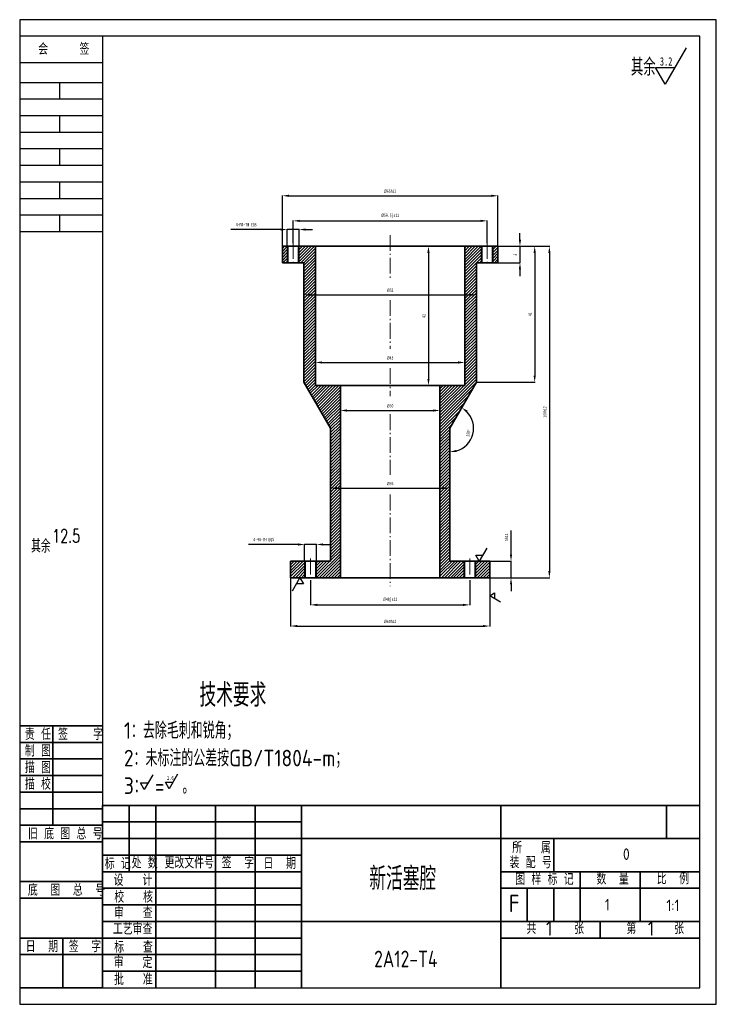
# Model space of a CAD drawing. Header units: millimetres. Extents: x -33921 to -29933, y -26486 to -26076.
# Tile 10 of 34: x -33221 to -33011, y -26376 to -26079. Entities that reach past the tile are written whole.
import ezdxf

# ---------------------------------------------------------------- set-up
doc = ezdxf.new("R2010")
doc.units = ezdxf.units.MM
doc.linetypes.add('GEN7A', pattern=[6.875, 4.75, -0.875, 0.375, -0.875])
doc.linetypes.add('SLD-实线', pattern=[0])
doc.layers.add('尺寸线', color=5, linetype='Continuous', lineweight=15)
doc.layers.add('文字', color=5, linetype='SLD-实线', lineweight=20)
doc.styles.add('HZ35', font='txt5.shx', dxfattribs={"width": 0.7, "bigfont": 'hztxt.shx'})
doc.styles.add('SLDTEXTSTYLE5', font='TXT', dxfattribs={"width": 0.7})
doc.styles.add('图框文字', font='gbenor.shx', dxfattribs={"bigfont": 'gbcbig.shx'})
doc.styles.add('绘图文字3.5', font='gbenor.shx', dxfattribs={"bigfont": 'gbcbig.shx'})
doc.styles.add('绘图文字5', font='gbenor.shx', dxfattribs={"bigfont": 'gbcbig.shx'})
doc.dimstyles.new('1-1 v', dxfattribs={"dimtxt": 1, "dimasz": 2, "dimexe": 0.1, "dimexo": 0.05, "dimgap": 0.875, "dimtad": 1, "dimrnd": 1e-09, "dimzin": 12, "dimdsep": 46, "dimtxsty": 'SLDTEXTSTYLE5', "dimcen": 0.09, "dimclrd": 5, "dimclre": 5, "dimclrt": 5, "dimadec": 0, "dimazin": 3, "dimtfac": 1, "dimtmove": 0, "dimatfit": 3, "dimfxl": 1, "dimfrac": 2, "dimtolj": 1, "dimtzin": 12, "dimarcsym": 0})
pattern_1 = [(45, (-1124.5247, 121.9852), (-0.449012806, 0.449012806), [])]

# ---------------------------------------------------------------- blocks, each defined once
blk = doc.blocks.new('*D248')
at = {"layer": 'Defpoints', "color": 0, "transparency": 16777216}
for p in [(-33079.73, -26139.27), (-33138.23, -26146), (-33079.73, -26146)]:
    blk.add_point(p, dxfattribs=at)
at = {"layer": '尺寸线', "color": 5, "lineweight": -2, "transparency": 16777216}
for p, q in [((-33138.23, -26145.95), (-33138.23, -26139.17)), ((-33136.23, -26139.27), (-33081.73, -26139.27)), ((-33079.73, -26145.95), (-33079.73, -26139.17))]:
    blk.add_line(p, q, dxfattribs=at)
at = {"layer": '尺寸线', "color": 5, "transparency": 16777216}
for points in [[(-33136.23, -26138.93), (-33136.23, -26139.6), (-33138.23, -26139.27)], [(-33081.73, -26138.93), (-33081.73, -26139.6), (-33079.73, -26139.27)]]:
    blk.add_solid(points, dxfattribs=at)
at = {"layer": '尺寸线', "color": 5, "transparency": 16777216, "insert": (-33108.98, -26137.73), "char_height": 1, "attachment_point": 5, "style": 'SLDTEXTSTYLE5'}
blk.add_mtext('\\A1;%%C58.5js11', dxfattribs=at)
blk = doc.blocks.new('*D249')
at = {"layer": 'Defpoints', "color": 0, "transparency": 16777216}
for p in [(-33132.98, -26247.6), (-33084.98, -26247.6), (-33084.98, -26255.1)]:
    blk.add_point(p, dxfattribs=at)
at = {"layer": '尺寸线', "color": 5, "lineweight": -2, "transparency": 16777216}
for p, q in [((-33132.98, -26247.65), (-33132.98, -26255.2)), ((-33084.98, -26247.65), (-33084.98, -26255.2)), ((-33130.98, -26255.1), (-33086.98, -26255.1))]:
    blk.add_line(p, q, dxfattribs=at)
at = {"layer": '尺寸线', "color": 5, "transparency": 16777216}
for points in [[(-33130.98, -26254.77), (-33130.98, -26255.43), (-33132.98, -26255.1)], [(-33086.98, -26254.77), (-33086.98, -26255.43), (-33084.98, -26255.1)]]:
    blk.add_solid(points, dxfattribs=at)
at = {"layer": '尺寸线', "color": 5, "transparency": 16777216, "insert": (-33108.98, -26253.56), "char_height": 1, "attachment_point": 5, "style": 'SLDTEXTSTYLE5'}
blk.add_mtext('\\A1;%%C48js11', dxfattribs=at)
blk = doc.blocks.new('*D257')
at = {"layer": 'Defpoints', "color": 0, "transparency": 16777216}
for p in [(-33131.18, -26236.89), (-33134.78, -26241.93), (-33131.18, -26241.93)]:
    blk.add_point(p, dxfattribs=at)
at = {"layer": '尺寸线', "color": 5, "lineweight": -2, "transparency": 16777216}
for p, q in [((-33136.78, -26236.89), (-33151.73, -26236.89)), ((-33134.78, -26241.88), (-33134.78, -26236.79)), ((-33131.18, -26236.89), (-33134.78, -26236.89)), ((-33131.18, -26241.88), (-33131.18, -26236.79)), ((-33129.18, -26236.89), (-33127.18, -26236.89))]:
    blk.add_line(p, q, dxfattribs=at)
at = {"layer": '尺寸线', "color": 5, "transparency": 16777216}
for points in [[(-33136.78, -26236.55), (-33136.78, -26237.22), (-33134.78, -26236.89)], [(-33129.18, -26236.55), (-33129.18, -26237.22), (-33131.18, -26236.89)]]:
    blk.add_solid(points, dxfattribs=at)
at = {"layer": '尺寸线', "color": 5, "transparency": 16777216, "insert": (-33147.12, -26235.51), "char_height": 1, "attachment_point": 5, "style": 'SLDTEXTSTYLE5'}
blk.add_mtext('\\A1;4-M4-7H EQS', dxfattribs=at)
blk = doc.blocks.new('*D245')
at = {"layer": 'Defpoints', "color": 0, "transparency": 16777216}
for p in [(-33136.43, -26141.89), (-33140.03, -26146.93), (-33136.43, -26146.93)]:
    blk.add_point(p, dxfattribs=at)
at = {"layer": '尺寸线', "color": 5, "lineweight": -2, "transparency": 16777216}
for p, q in [((-33142.03, -26141.89), (-33156.98, -26141.89)), ((-33140.03, -26146.88), (-33140.03, -26141.79)), ((-33136.43, -26141.89), (-33140.03, -26141.89)), ((-33136.43, -26146.88), (-33136.43, -26141.79)), ((-33134.43, -26141.89), (-33132.43, -26141.89))]:
    blk.add_line(p, q, dxfattribs=at)
at = {"layer": '尺寸线', "color": 5, "transparency": 16777216}
for points in [[(-33142.03, -26141.55), (-33142.03, -26142.22), (-33140.03, -26141.89)], [(-33134.43, -26141.55), (-33134.43, -26142.22), (-33136.43, -26141.89)]]:
    blk.add_solid(points, dxfattribs=at)
at = {"layer": '尺寸线', "color": 5, "transparency": 16777216, "insert": (-33152.37, -26140.51), "char_height": 1, "attachment_point": 5, "style": 'SLDTEXTSTYLE5'}
blk.add_mtext('\\A1;4-M4-7H EQS', dxfattribs=at)
blk = doc.blocks.new('*D258')
at = {"layer": 'Defpoints', "color": 0, "transparency": 16777216}
for p in [(-33123.98, -26188.93), (-33093.98, -26188.93), (-33093.98, -26196.47)]:
    blk.add_point(p, dxfattribs=at)
at = {"layer": '尺寸线', "color": 5, "lineweight": -2, "transparency": 16777216}
for p, q in [((-33123.98, -26188.98), (-33123.98, -26196.57)), ((-33093.98, -26188.98), (-33093.98, -26196.57)), ((-33121.98, -26196.47), (-33095.98, -26196.47))]:
    blk.add_line(p, q, dxfattribs=at)
at = {"layer": '尺寸线', "color": 5, "transparency": 16777216}
for points in [[(-33121.98, -26196.13), (-33121.98, -26196.8), (-33123.98, -26196.47)], [(-33095.98, -26196.13), (-33095.98, -26196.8), (-33093.98, -26196.47)]]:
    blk.add_solid(points, dxfattribs=at)
at = {"layer": '尺寸线', "color": 5, "transparency": 16777216, "insert": (-33108.98, -26195.09), "char_height": 1, "attachment_point": 5, "style": 'SLDTEXTSTYLE5'}
blk.add_mtext('\\A1;%%C30', dxfattribs=at)
blk = doc.blocks.new('*D259')
at = {"layer": 'Defpoints', "color": 0, "transparency": 16777216}
for p in [(-33086.48, -26181.98), (-33131.48, -26188.93), (-33086.48, -26188.93)]:
    blk.add_point(p, dxfattribs=at)
at = {"layer": '尺寸线', "color": 5, "lineweight": -2, "transparency": 16777216}
for p, q in [((-33131.48, -26188.88), (-33131.48, -26181.88)), ((-33129.48, -26181.98), (-33088.48, -26181.98)), ((-33086.48, -26188.88), (-33086.48, -26181.88))]:
    blk.add_line(p, q, dxfattribs=at)
at = {"layer": '尺寸线', "color": 5, "transparency": 16777216}
for points in [[(-33129.48, -26181.65), (-33129.48, -26182.32), (-33131.48, -26181.98)], [(-33088.48, -26181.65), (-33088.48, -26182.32), (-33086.48, -26181.98)]]:
    blk.add_solid(points, dxfattribs=at)
at = {"layer": '尺寸线', "color": 5, "transparency": 16777216, "insert": (-33108.98, -26180.61), "char_height": 1, "attachment_point": 5, "style": 'SLDTEXTSTYLE5'}
blk.add_mtext('\\A1;%%C45', dxfattribs=at)
blk = doc.blocks.new('*D260')
at = {"layer": 'Defpoints', "color": 0, "transparency": 16777216}
for p in [(-33086.48, -26146.93), (-33097.43, -26188.93), (-33086.48, -26188.93)]:
    blk.add_point(p, dxfattribs=at)
at = {"layer": '尺寸线', "color": 5, "lineweight": -2, "transparency": 16777216}
for p, q in [((-33086.53, -26146.93), (-33097.53, -26146.93)), ((-33097.43, -26148.93), (-33097.43, -26186.93)), ((-33086.53, -26188.93), (-33097.53, -26188.93))]:
    blk.add_line(p, q, dxfattribs=at)
at = {"layer": '尺寸线', "color": 5, "transparency": 16777216}
for points in [[(-33097.76, -26148.93), (-33097.09, -26148.93), (-33097.43, -26146.93)], [(-33097.76, -26186.93), (-33097.09, -26186.93), (-33097.43, -26188.93)]]:
    blk.add_solid(points, dxfattribs=at)
at = {"layer": '尺寸线', "color": 5, "transparency": 16777216, "insert": (-33098.8, -26167.93), "char_height": 1, "attachment_point": 5, "rotation": 90, "style": 'SLDTEXTSTYLE5'}
blk.add_mtext('\\A1;42', dxfattribs=at)
blk = doc.blocks.new('*D261')
at = {"layer": 'Defpoints', "color": 0, "transparency": 16777216}
for p in [(-33086.48, -26146.93), (-33086.78, -26246.93), (-33060.98, -26246.93)]:
    blk.add_point(p, dxfattribs=at)
at = {"layer": '尺寸线', "color": 5, "lineweight": -2, "transparency": 16777216}
for p, q in [((-33086.43, -26146.93), (-33060.88, -26146.93)), ((-33060.98, -26148.93), (-33060.98, -26244.93)), ((-33086.73, -26246.93), (-33060.88, -26246.93))]:
    blk.add_line(p, q, dxfattribs=at)
at = {"layer": '尺寸线', "color": 5, "transparency": 16777216}
for points in [[(-33061.31, -26148.93), (-33060.64, -26148.93), (-33060.98, -26146.93)], [(-33061.31, -26244.93), (-33060.64, -26244.93), (-33060.98, -26246.93)]]:
    blk.add_solid(points, dxfattribs=at)
at = {"layer": '尺寸线', "color": 5, "transparency": 16777216, "insert": (-33062.35, -26196.93), "char_height": 1, "attachment_point": 5, "rotation": 90, "style": 'SLDTEXTSTYLE5'}
blk.add_mtext('\\A1;100h12', dxfattribs=at)
blk = doc.blocks.new('*D262')
at = {"layer": 'Defpoints', "color": 0, "transparency": 16777216}
for p in [(-33078.98, -26241.93), (-33078.98, -26246.93), (-33072.54, -26246.93)]:
    blk.add_point(p, dxfattribs=at)
at = {"layer": '尺寸线', "color": 5, "lineweight": -2, "transparency": 16777216}
for p, q in [((-33072.54, -26239.93), (-33072.54, -26232.68)), ((-33078.93, -26241.93), (-33072.44, -26241.93)), ((-33072.54, -26246.93), (-33072.54, -26241.93)), ((-33078.93, -26246.93), (-33072.44, -26246.93)), ((-33072.54, -26248.93), (-33072.54, -26250.93))]:
    blk.add_line(p, q, dxfattribs=at)
at = {"layer": '尺寸线', "color": 5, "transparency": 16777216}
for points in [[(-33072.87, -26239.93), (-33072.2, -26239.93), (-33072.54, -26241.93)], [(-33072.87, -26248.93), (-33072.2, -26248.93), (-33072.54, -26246.93)]]:
    blk.add_solid(points, dxfattribs=at)
at = {"layer": '尺寸线', "color": 5, "transparency": 16777216, "insert": (-33073.91, -26234.72), "char_height": 1, "attachment_point": 5, "rotation": 90, "style": 'SLDTEXTSTYLE5'}
blk.add_mtext('\\A1;5h12', dxfattribs=at)
blk = doc.blocks.new('*D263')
at = {"layer": 'Defpoints', "color": 0, "transparency": 16777216}
for p in [(-33138.98, -26246.93), (-33078.98, -26246.93), (-33078.98, -26261.48)]:
    blk.add_point(p, dxfattribs=at)
at = {"layer": '尺寸线', "color": 5, "lineweight": -2, "transparency": 16777216}
for p, q in [((-33138.98, -26246.98), (-33138.98, -26261.58)), ((-33078.98, -26246.98), (-33078.98, -26261.58)), ((-33136.98, -26261.48), (-33080.98, -26261.48))]:
    blk.add_line(p, q, dxfattribs=at)
at = {"layer": '尺寸线', "color": 5, "transparency": 16777216}
for points in [[(-33136.98, -26261.15), (-33136.98, -26261.82), (-33138.98, -26261.48)], [(-33080.98, -26261.15), (-33080.98, -26261.82), (-33078.98, -26261.48)]]:
    blk.add_solid(points, dxfattribs=at)
at = {"layer": '尺寸线', "color": 5, "transparency": 16777216, "insert": (-33108.98, -26260.11), "char_height": 1, "attachment_point": 5, "style": 'SLDTEXTSTYLE5'}
blk.add_mtext('\\A1;%%C60h12', dxfattribs=at)
blk = doc.blocks.new('*D264')
at = {"layer": 'Defpoints', "color": 0, "transparency": 16777216}
for p in [(-33076.48, -26131.7), (-33141.48, -26146.93), (-33076.48, -26146.93)]:
    blk.add_point(p, dxfattribs=at)
at = {"layer": '尺寸线', "color": 5, "lineweight": -2, "transparency": 16777216}
for p, q in [((-33141.48, -26146.88), (-33141.48, -26131.6)), ((-33139.48, -26131.7), (-33078.48, -26131.7)), ((-33076.48, -26146.88), (-33076.48, -26131.6))]:
    blk.add_line(p, q, dxfattribs=at)
at = {"layer": '尺寸线', "color": 5, "transparency": 16777216}
for points in [[(-33139.48, -26131.37), (-33139.48, -26132.03), (-33141.48, -26131.7)], [(-33078.48, -26131.37), (-33078.48, -26132.03), (-33076.48, -26131.7)]]:
    blk.add_solid(points, dxfattribs=at)
at = {"layer": '尺寸线', "color": 5, "transparency": 16777216, "insert": (-33108.98, -26130.33), "char_height": 1, "attachment_point": 5, "style": 'SLDTEXTSTYLE5'}
blk.add_mtext('\\A1;%%C65h12', dxfattribs=at)
blk = doc.blocks.new('*D265')
at = {"layer": 'Defpoints', "color": 0, "transparency": 16777216}
for p in [(-33076.48, -26146.93), (-33076.48, -26151.93), (-33069.85, -26151.93)]:
    blk.add_point(p, dxfattribs=at)
at = {"layer": '尺寸线', "color": 5, "lineweight": -2, "transparency": 16777216}
for p, q in [((-33069.85, -26144.93), (-33069.85, -26142.93)), ((-33076.43, -26146.93), (-33069.75, -26146.93)), ((-33069.85, -26146.93), (-33069.85, -26151.93)), ((-33076.43, -26151.93), (-33069.75, -26151.93)), ((-33069.85, -26153.93), (-33069.85, -26155.93))]:
    blk.add_line(p, q, dxfattribs=at)
at = {"layer": '尺寸线', "color": 5, "transparency": 16777216}
for points in [[(-33070.19, -26144.93), (-33069.52, -26144.93), (-33069.85, -26146.93)], [(-33070.19, -26153.93), (-33069.52, -26153.93), (-33069.85, -26151.93)]]:
    blk.add_solid(points, dxfattribs=at)
at = {"layer": '尺寸线', "color": 5, "transparency": 16777216, "insert": (-33071.23, -26149.43), "char_height": 1, "attachment_point": 5, "rotation": 90, "style": 'SLDTEXTSTYLE5'}
blk.add_mtext('\\A1;5', dxfattribs=at)
blk = doc.blocks.new('*D266')
at = {"layer": 'Defpoints', "color": 0, "transparency": 16777216}
for p in [(-33134.98, -26151.93), (-33082.98, -26151.93), (-33082.98, -26161.59)]:
    blk.add_point(p, dxfattribs=at)
at = {"layer": '尺寸线', "color": 5, "lineweight": -2, "transparency": 16777216}
for p, q in [((-33134.98, -26151.98), (-33134.98, -26161.69)), ((-33082.98, -26151.98), (-33082.98, -26161.69)), ((-33132.98, -26161.59), (-33084.98, -26161.59))]:
    blk.add_line(p, q, dxfattribs=at)
at = {"layer": '尺寸线', "color": 5, "transparency": 16777216}
for points in [[(-33132.98, -26161.25), (-33132.98, -26161.92), (-33134.98, -26161.59)], [(-33084.98, -26161.25), (-33084.98, -26161.92), (-33082.98, -26161.59)]]:
    blk.add_solid(points, dxfattribs=at)
at = {"layer": '尺寸线', "color": 5, "transparency": 16777216, "insert": (-33108.98, -26160.21), "char_height": 1, "attachment_point": 5, "style": 'SLDTEXTSTYLE5'}
blk.add_mtext('\\A1;%%C52', dxfattribs=at)
blk = doc.blocks.new('*D267')
at = {"layer": 'Defpoints', "color": 0, "transparency": 16777216}
for p in [(-33126.98, -26221.86), (-33090.98, -26219.89), (-33090.98, -26222.95)]:
    blk.add_point(p, dxfattribs=at)
at = {"layer": '尺寸线', "color": 5, "lineweight": -2, "transparency": 16777216}
for p, q in [((-33126.98, -26221.81), (-33126.98, -26219.79)), ((-33124.98, -26219.89), (-33092.98, -26219.89)), ((-33090.98, -26222.9), (-33090.98, -26219.79))]:
    blk.add_line(p, q, dxfattribs=at)
at = {"layer": '尺寸线', "color": 5, "transparency": 16777216}
for points in [[(-33124.98, -26219.56), (-33124.98, -26220.23), (-33126.98, -26219.89)], [(-33092.98, -26219.56), (-33092.98, -26220.23), (-33090.98, -26219.89)]]:
    blk.add_solid(points, dxfattribs=at)
at = {"layer": '尺寸线', "color": 5, "transparency": 16777216, "insert": (-33108.98, -26218.52), "char_height": 1, "attachment_point": 5, "style": 'SLDTEXTSTYLE5'}
blk.add_mtext('\\A1;%%C36', dxfattribs=at)
blk = doc.blocks.new('*D268')
at = {"layer": 'Defpoints', "color": 0, "transparency": 16777216}
for p in [(-33082.98, -26187.93), (-33090.98, -26201.79), (-33090.98, -26201.79), (-33085.49, -26206.39), (-33090.98, -26241.93)]:
    blk.add_point(p, dxfattribs=at)
at = {"layer": '尺寸线', "color": 5, "lineweight": -2, "transparency": 16777216}
blk.add_arc((-33090.98, -26201.79), 7.16, 286.0554, 43.9446, dxfattribs=at)
at = {"layer": '尺寸线', "color": 5, "transparency": 16777216}
for points in [[(-33086.02, -26197.08), (-33085.61, -26196.55), (-33087.4, -26195.59)], [(-33088.95, -26209), (-33089.04, -26208.34), (-33090.98, -26208.95)]]:
    blk.add_solid(points, dxfattribs=at)
at = {"layer": '尺寸线', "color": 5, "transparency": 16777216, "insert": (-33085.39, -26203.28), "char_height": 1, "attachment_point": 5, "rotation": 75, "style": 'SLDTEXTSTYLE5'}
blk.add_mtext('\\A1;150°', dxfattribs=at)
blk = doc.blocks.new('*D269')
at = {"layer": 'Defpoints', "color": 0, "transparency": 16777216}
for p in [(-33076.48, -26146.93), (-33082.98, -26187.93), (-33065.41, -26187.93)]:
    blk.add_point(p, dxfattribs=at)
at = {"layer": '尺寸线', "color": 5, "lineweight": -2, "transparency": 16777216}
for p, q in [((-33076.43, -26146.93), (-33065.31, -26146.93)), ((-33065.41, -26148.93), (-33065.41, -26185.93)), ((-33082.93, -26187.93), (-33065.31, -26187.93))]:
    blk.add_line(p, q, dxfattribs=at)
at = {"layer": '尺寸线', "color": 5, "transparency": 16777216}
for points in [[(-33065.74, -26148.93), (-33065.07, -26148.93), (-33065.41, -26146.93)], [(-33065.74, -26185.93), (-33065.07, -26185.93), (-33065.41, -26187.93)]]:
    blk.add_solid(points, dxfattribs=at)
at = {"layer": '尺寸线', "color": 5, "transparency": 16777216, "insert": (-33066.78, -26167.43), "char_height": 1, "attachment_point": 5, "rotation": 90, "style": 'SLDTEXTSTYLE5'}
blk.add_mtext('\\A1;41', dxfattribs=at)

msp = doc.modelspace()

# ---------------------------------------------------------------- hatches: boundary and pattern name
at = {"layer": '尺寸线'}
h = msp.add_hatch(dxfattribs=at)
h.set_pattern_fill('ANSI31', color=5, scale=0.2)
h.set_pattern_definition(pattern_1)
h.paths.add_polyline_path([(-33141.4754, -26151.93), (-33140.0254, -26151.93), (-33140.0254, -26146.93), (-33141.4754, -26146.93)])
h.paths.add_polyline_path([(-33077.9254, -26151.93), (-33076.4754, -26151.93), (-33076.4754, -26146.93), (-33077.9254, -26146.93)])
h.paths.add_polyline_path([(-33082.9754, -26187.93), (-33082.9754, -26151.93), (-33081.5254, -26151.93), (-33081.5254, -26146.93), (-33086.4754, -26146.93), (-33086.4754, -26188.93), (-33093.9754, -26188.93), (-33093.9754, -26246.93), (-33086.7754, -26246.93), (-33086.7754, -26241.93), (-33090.9754, -26241.93), (-33090.9754, -26201.7864)])
h.paths.add_polyline_path([(-33126.9754, -26201.7864), (-33126.9754, -26241.93), (-33131.1754, -26241.93), (-33131.1754, -26246.93), (-33123.9754, -26246.93), (-33123.9754, -26188.93), (-33131.4754, -26188.93), (-33131.4754, -26146.93), (-33136.4254, -26146.93), (-33136.4254, -26151.93), (-33134.9754, -26151.93), (-33134.9754, -26187.93)])
h.paths.add_polyline_path([(-33134.7754, -26241.93), (-33138.9754, -26241.93), (-33138.9754, -26246.93), (-33134.7754, -26246.93)])
h.paths.add_polyline_path([(-33083.1754, -26241.93), (-33083.1754, -26246.93), (-33078.9754, -26246.93), (-33078.9754, -26241.93)])
h = msp.add_hatch(dxfattribs=at)
h.set_pattern_fill('ANSI31', color=5, scale=0.2)
h.set_pattern_definition(pattern_1)
h.paths.add_polyline_path([(-33081.3254, -26146.93), (-33081.5254, -26146.93), (-33081.5254, -26151.93), (-33081.3254, -26151.93)])
h.paths.add_polyline_path([(-33077.9254, -26146.93), (-33078.1254, -26146.93), (-33078.1254, -26151.93), (-33077.9254, -26151.93)])
h.paths.add_polyline_path([(-33139.8254, -26146.93), (-33140.0254, -26146.93), (-33140.0254, -26151.93), (-33139.8254, -26151.93)])
h.paths.add_polyline_path([(-33136.4254, -26146.93), (-33136.6254, -26146.93), (-33136.6254, -26151.93), (-33136.4254, -26151.93)])
h.paths.add_polyline_path([(-33131.1754, -26241.93), (-33131.3754, -26241.93), (-33131.3754, -26246.93), (-33131.1754, -26246.93)])
h.paths.add_polyline_path([(-33134.5754, -26241.93), (-33134.7754, -26241.93), (-33134.7754, -26246.93), (-33134.5754, -26246.93)])
h.paths.add_polyline_path([(-33086.5754, -26241.93), (-33086.7754, -26241.93), (-33086.7754, -26246.93), (-33086.5754, -26246.93)])
h.paths.add_polyline_path([(-33083.1754, -26241.93), (-33083.3754, -26241.93), (-33083.3754, -26246.93), (-33083.1754, -26246.93)])

# ---------------------------------------------------------------- linework, layer by layer
at = {"lineweight": 30}
for p, q in [((-33195.6589, -26083.5857), (-33220.6589, -26083.5857)), ((-33195.6589, -26091.5857), (-33220.6589, -26091.5857)), ((-33195.6589, -26097.5857), (-33220.6589, -26097.5857)), ((-33195.6589, -26102.5857), (-33220.6589, -26102.5857)), ((-33195.6589, -26107.5857), (-33220.6589, -26107.5857)), ((-33195.6589, -26112.5857), (-33220.6589, -26112.5857)), ((-33195.6589, -26117.5857), (-33220.6589, -26117.5857)), ((-33195.6589, -26122.5857), (-33220.6589, -26122.5857)), ((-33195.6589, -26127.5857), (-33220.6589, -26127.5857)), ((-33195.6589, -26132.5857), (-33220.6589, -26132.5857)), ((-33195.6589, -26137.5857), (-33220.6589, -26137.5857)), ((-33195.6589, -26142.5857), (-33220.6589, -26142.5857))]:
    msp.add_line(p, q, dxfattribs=at)
at = {"color": 7, "linetype": 'Continuous', "lineweight": 35}
for p, q in [((-33141.4754, -26151.93), (-33141.4754, -26146.93)), ((-33140.0254, -26146.93), (-33141.4754, -26146.93)), ((-33136.4254, -26146.93), (-33140.0254, -26146.93)), ((-33139.8254, -26146.93), (-33139.8254, -26151.93)), ((-33136.6254, -26151.93), (-33136.6254, -26146.93)), ((-33131.4754, -26146.93), (-33136.4254, -26146.93)), ((-33131.4754, -26188.93), (-33131.4754, -26146.93)), ((-33086.4754, -26146.93), (-33131.4754, -26146.93)), ((-33086.4754, -26146.93), (-33086.4754, -26188.93)), ((-33081.5254, -26146.93), (-33086.4754, -26146.93)), ((-33078.4526, -26146.93), (-33081.5254, -26146.93)), ((-33081.3254, -26151.93), (-33081.3254, -26146.93)), ((-33077.9254, -26146.93), (-33078.4526, -26146.93)), ((-33078.1254, -26146.93), (-33078.1254, -26151.93)), ((-33076.4754, -26146.93), (-33077.9254, -26146.93)), ((-33076.4754, -26146.93), (-33076.4754, -26151.93)), ((-33140.0254, -26151.93), (-33141.4754, -26151.93)), ((-33140.0254, -26151.93), (-33136.9526, -26151.93)), ((-33136.9526, -26151.93), (-33136.4254, -26151.93)), ((-33134.9754, -26151.93), (-33136.4254, -26151.93)), ((-33134.9754, -26187.93), (-33134.9754, -26151.93)), ((-33082.9754, -26151.93), (-33082.9754, -26187.93)), ((-33081.5254, -26151.93), (-33082.9754, -26151.93)), ((-33081.5254, -26151.93), (-33078.4526, -26151.93)), ((-33078.4526, -26151.93), (-33077.9254, -26151.93)), ((-33076.4754, -26151.93), (-33077.9254, -26151.93)), ((-33126.9754, -26201.7864), (-33134.9754, -26187.93)), ((-33131.4754, -26188.93), (-33123.9754, -26188.93)), ((-33123.9754, -26246.93), (-33123.9754, -26188.93)), ((-33093.9754, -26188.93), (-33123.9754, -26188.93)), ((-33093.9754, -26188.93), (-33093.9754, -26246.93)), ((-33093.9754, -26188.93), (-33086.4754, -26188.93)), ((-33082.9754, -26187.93), (-33090.9754, -26201.7864)), ((-33126.9754, -26241.93), (-33126.9754, -26201.7864)), ((-33090.9754, -26201.7864), (-33090.9754, -26241.93)), ((-33138.9754, -26246.93), (-33138.9754, -26241.93)), ((-33134.7754, -26241.93), (-33138.9754, -26241.93)), ((-33131.1754, -26241.93), (-33134.7754, -26241.93)), ((-33134.5754, -26241.93), (-33134.5754, -26246.93)), ((-33131.3754, -26246.93), (-33131.3754, -26241.93)), ((-33126.9754, -26241.93), (-33131.1754, -26241.93)), ((-33086.7754, -26241.93), (-33090.9754, -26241.93)), ((-33083.7026, -26241.93), (-33086.7754, -26241.93)), ((-33086.5754, -26246.93), (-33086.5754, -26241.93)), ((-33083.1754, -26241.93), (-33083.7026, -26241.93)), ((-33083.3754, -26241.93), (-33083.3754, -26246.93)), ((-33078.9754, -26241.93), (-33083.1754, -26241.93)), ((-33078.9754, -26241.93), (-33078.9754, -26246.93)), ((-33134.7754, -26246.93), (-33138.9754, -26246.93)), ((-33134.7754, -26246.93), (-33131.7026, -26246.93)), ((-33131.7026, -26246.93), (-33131.1754, -26246.93)), ((-33123.9754, -26246.93), (-33131.1754, -26246.93)), ((-33123.9754, -26246.93), (-33093.9754, -26246.93)), ((-33086.7754, -26246.93), (-33093.9754, -26246.93)), ((-33086.7754, -26246.93), (-33083.7026, -26246.93)), ((-33083.7026, -26246.93), (-33083.1754, -26246.93)), ((-33078.9754, -26246.93), (-33083.1754, -26246.93))]:
    msp.add_line(p, q, dxfattribs=at)
at = {"color": 7, "linetype": 'Continuous', "lineweight": 0}
for p, q in [((-33140.0254, -26151.93), (-33140.0254, -26146.93)), ((-33136.4254, -26146.93), (-33136.4254, -26151.93)), ((-33081.5254, -26151.93), (-33081.5254, -26146.93)), ((-33077.9254, -26146.93), (-33077.9254, -26151.93)), ((-33134.7754, -26246.93), (-33134.7754, -26241.93)), ((-33131.1754, -26241.93), (-33131.1754, -26246.93)), ((-33086.7754, -26246.93), (-33086.7754, -26241.93)), ((-33083.1754, -26241.93), (-33083.1754, -26246.93))]:
    msp.add_line(p, q, dxfattribs=at)
at = {"color": 7, "linetype": 'Continuous'}
for q in [(-33108.9754, -26146.6965), (-33108.8929, -26146.93)]:
    msp.add_line((-33108.9754, -26146.93), q, dxfattribs=at)
at = {"lineweight": 35}
for p, q in [((-33220.6589, -26291.5857), (-33195.6589, -26291.5857)), ((-33210.6589, -26321.5857), (-33210.6589, -26291.5857)), ((-33220.6589, -26296.5857), (-33195.6589, -26296.5857)), ((-33220.6589, -26301.5857), (-33195.6589, -26301.5857)), ((-33220.6589, -26306.5857), (-33195.6589, -26306.5857)), ((-33220.6589, -26311.5857), (-33195.6589, -26311.5857)), ((-33220.6589, -26316.5857), (-33195.6589, -26316.5857)), ((-33195.6589, -26315.5857), (-33015.6589, -26315.5857)), ((-33195.6589, -26370.5857), (-33195.6589, -26315.5857)), ((-33187.6589, -26335.5857), (-33187.6589, -26315.5857)), ((-33179.6589, -26370.5857), (-33179.6589, -26315.5857)), ((-33161.6589, -26370.5857), (-33161.6589, -26315.5857)), ((-33149.6589, -26370.5857), (-33149.6589, -26315.5857)), ((-33135.6589, -26315.5857), (-33135.6589, -26370.5857)), ((-33075.6589, -26315.5857), (-33075.6589, -26370.5857)), ((-33025.6589, -26315.5857), (-33025.6589, -26325.5857)), ((-33220.6589, -26321.5857), (-33195.6589, -26321.5857)), ((-33195.6589, -26320.5857), (-33135.6589, -26320.5857)), ((-33195.6589, -26325.5857), (-33135.6589, -26325.5857)), ((-33135.6589, -26325.5857), (-33015.6589, -26325.5857)), ((-33059.6589, -26325.5857), (-33059.6589, -26335.5857)), ((-33220.6589, -26326.5857), (-33195.6589, -26326.5857)), ((-33195.6589, -26330.5857), (-33135.6589, -26330.5857)), ((-33195.6589, -26335.5857), (-33135.6589, -26335.5857)), ((-33075.6589, -26335.5857), (-33015.6589, -26335.5857)), ((-33051.6589, -26335.5857), (-33051.6589, -26350.5857)), ((-33033.6589, -26335.5857), (-33033.6589, -26350.5857)), ((-33220.6589, -26338.5857), (-33195.6589, -26338.5857)), ((-33195.6589, -26340.5857), (-33135.6589, -26340.5857)), ((-33075.6589, -26340.5857), (-33015.6589, -26340.5857)), ((-33067.6589, -26340.5857), (-33067.6589, -26350.5857)), ((-33059.6589, -26340.5857), (-33059.6589, -26350.5857)), ((-33220.6589, -26343.5857), (-33195.6589, -26343.5857)), ((-33195.6589, -26345.5857), (-33135.6589, -26345.5857)), ((-33195.6589, -26350.5857), (-33135.6589, -26350.5857)), ((-33135.6589, -26350.5857), (-33015.6589, -26350.5857)), ((-33045.6589, -26350.5857), (-33045.6589, -26355.5857)), ((-33220.6589, -26355.5857), (-33195.6589, -26355.5857)), ((-33207.6589, -26355.5857), (-33207.6589, -26370.5857)), ((-33195.6589, -26355.5857), (-33135.6589, -26355.5857)), ((-33075.6589, -26355.5857), (-33015.6589, -26355.5857)), ((-33220.6589, -26360.5857), (-33195.6589, -26360.5857)), ((-33195.6589, -26360.5857), (-33135.6589, -26360.5857)), ((-33195.6589, -26365.5857), (-33135.6589, -26365.5857)), ((-33195.6589, -26370.5857), (-33220.6589, -26370.5857))]:
    msp.add_line(p, q, dxfattribs=at)
at = {"color": 0, "lineweight": 15}
for p, q in [((-33015.6589, -26315.5857), (-33015.6589, -26370.5857)), ((-33015.6589, -26370.5857), (-33195.6589, -26370.5857)), ((-33195.6589, -26370.5857), (-33135.6589, -26370.5857))]:
    msp.add_line(p, q, dxfattribs=at)
at = {"lineweight": 30}
for points in [[(-33220.6589, -26375.5857), (-33010.6589, -26375.5857), (-33010.6589, -26078.5857), (-33220.6589, -26078.5857)], [(-33195.6589, -26370.5857), (-33015.6589, -26370.5857), (-33015.6589, -26083.5857), (-33195.6589, -26083.5857)]]:
    msp.add_lwpolyline(points, close=True, dxfattribs=at)
for points in [[(-33019.7695, -26087.0414), (-33026.1203, -26098.0414), (-33029.0071, -26093.0414), (-33023.2336, -26093.0414)], [(-33079.8261, -26237.97), (-33082.1124, -26241.93), (-33083.1517, -26240.13), (-33081.0732, -26240.13)], [(-33138.4555, -26250.8786), (-33136.1692, -26246.9186), (-33135.13, -26248.7186), (-33137.2085, -26248.7186)], [(-33075.6754, -26254.2822), (-33078.9754, -26252.377), (-33077.4754, -26251.5109), (-33077.4754, -26253.243)], [(-33180.5579, -26306.3903), (-33183.0983, -26310.7903), (-33184.253, -26308.7903), (-33181.9436, -26308.7903)], [(-33173.0436, -26306.1492), (-33175.584, -26310.5492), (-33176.7387, -26308.5492), (-33174.4293, -26308.5492)]]:
    msp.add_lwpolyline(points)
for points in [[(-33208.6589, -26097.5857), (-33208.6589, -26102.5857)], [(-33208.6589, -26107.5857), (-33208.6589, -26112.5857)], [(-33208.6589, -26117.5857), (-33208.6589, -26122.5857)], [(-33208.6589, -26127.5857), (-33208.6589, -26132.5857)], [(-33208.6589, -26137.5857), (-33208.6589, -26142.5857)]]:
    msp.add_lwpolyline(points, dxfattribs=at)
at = {"color": 7, "linetype": 'Continuous'}
msp.add_point((-33108.9754, -26146.93), dxfattribs=at)
at = {"layer": '尺寸线', "color": 1, "linetype": 'GEN7A'}
for p, q in [((-33108.9754, -26143.5526), (-33108.9754, -26156.9407)), ((-33138.2254, -26146.0047), (-33138.2254, -26152.7647)), ((-33079.7254, -26146.0047), (-33079.7254, -26152.7647)), ((-33108.9754, -26163.1892), (-33108.9754, -26177.8606)), ((-33108.9754, -26183.6865), (-33108.9754, -26192.1207)), ((-33108.9754, -26197.6229), (-33108.9754, -26215.855)), ((-33108.9754, -26221.85), (-33108.9754, -26249.4899)), ((-33132.9754, -26241.1448), (-33132.9754, -26247.6012)), ((-33084.9754, -26241.1448), (-33084.9754, -26247.6012))]:
    msp.add_line(p, q, dxfattribs=at)

# ---------------------------------------------------------------- texts
at = {"lineweight": 30, "style": '图框文字'}
msp.add_text('会     签', height=3.5, dxfattribs=at).set_placement((-33215.0895, -26089.1741))
at = {"style": 'HZ35', "width": 0.7}
for s, p in [('12.5', (-33210.863, -26236.311)), ('其余', (-33217.2181, -26239.3436))]:
    msp.add_text(s, height=4, dxfattribs=at).set_placement(p)
at = {"lineweight": 35}
for s, height, style, p in [('责 任', 3.5, '图框文字', (-33219.0983, -26295.8652)), ('签    字', 3.5, '图框文字', (-33209.0983, -26295.8652)), ('制 图', 3.5, '图框文字', (-33219.0983, -26300.8652)), ('描 图', 3.5, '图框文字', (-33219.0983, -26305.8652)), ('描 校', 3.5, '图框文字', (-33219.0983, -26310.8652)), ('旧 底 图 总 号', 3.5, '图框文字', (-33218.1741, -26325.8652)), ('所   属', 3.5, '图框文字', (-33072.1967, -26330.0455)), ('标 记', 3.5, '图框文字', (-33195.0124, -26334.8723)), ('处 数', 3.5, '图框文字', (-33186.9168, -26334.632)), ('更改文件号', 3.5, '图框文字', (-33176.9882, -26334.6033)), ('签  字', 3.5, '图框文字', (-33159.7502, -26334.5759)), ('日  期', 3.5, '图框文字', (-33147.1302, -26334.7875)), ('装 配 号', 3.5, '图框文字', (-33072.9761, -26334.5454)), ('设   计', 3.5, '图框文字', (-33192.3334, -26339.8594)), ('图 样 标 记', 3.5, '图框文字', (-33071.2706, -26339.5981)), ('数  量', 3.5, '图框文字', (-33046.7831, -26339.4671)), ('比  例', 3.5, '图框文字', (-33028.6112, -26339.3917)), ('底  图  总  号', 3.5, '图框文字', (-33218.1741, -26342.8652)), ('校   核', 3.5, '图框文字', (-33192.1266, -26344.9458)), ('审   查', 3.5, '图框文字', (-33192.2238, -26349.7343)), ('工艺审查', 3.5, '图框文字', (-33192.5641, -26354.5627)), ('共      张', 3.5, '图框文字', (-33067.8796, -26354.4185)), ('1', 4.5, '绘图文字3.5', (-33061.9906, -26354.9126)), ('第      张', 3.5, '图框文字', (-33037.7411, -26354.4185)), ('1', 4.5, '绘图文字3.5', (-33031.2735, -26354.9126)), ('日  期', 3.5, '图框文字', (-33218.8462, -26359.8652)), ('签  字', 3.5, '图框文字', (-33205.8462, -26359.8652)), ('标   查', 3.5, '图框文字', (-33192.1699, -26360.0481)), ('审   定', 3.5, '图框文字', (-33192.3106, -26364.6618)), ('批   准', 3.5, '图框文字', (-33192.2168, -26369.7882))]:
    msp.add_text(s, height=height, dxfattribs=dict(at, style=style)).set_placement(p)
at = {"insert": (-33036.4181, -26090.266), "char_height": 5.2, "attachment_point": 1, "style": '绘图文字5'}
msp.add_mtext_dynamic_manual_height_columns('其余', width=9.915841, gutter_width=20, heights=[0], dxfattribs=at)
at = {"color": 7, "linetype": 'Continuous', "insert": (-33027.6576, -26089.9145), "char_height": 2.5, "width": 1.844469, "attachment_point": 1, "style": 'SLDTEXTSTYLE5'}
msp.add_mtext('3.2', dxfattribs=at)
at = {"color": 7, "linetype": 'Continuous', "insert": (-33176.2997, -26306.6907), "char_height": 1.2, "attachment_point": 1, "style": 'SLDTEXTSTYLE5'}
msp.add_mtext('1.6', dxfattribs=at)
at = {"lineweight": 35, "char_height": 3.5, "attachment_point": 2, "style": '绘图文字3.5'}
for s, insert in [('0', (-33037.779, -26328.5442)), ('1', (-33043.4957, -26343.8005)), ('1:1', (-33023.728, -26343.9975))]:
    msp.add_mtext(s, dxfattribs=dict(at, insert=insert))
at = {"color": 0, "lineweight": 30, "ltscale": 0.5, "insert": (-33105.184, -26334.1918), "char_height": 7, "width": 39.611614, "attachment_point": 2, "style": '绘图文字3.5'}
msp.add_mtext('新活塞腔', dxfattribs=at)
at = {"lineweight": 35, "insert": (-33073.1906, -26342.5676), "char_height": 5.2, "width": 3.42552, "attachment_point": 1, "style": '绘图文字5'}
msp.add_mtext('F', dxfattribs=at)
at = {"lineweight": 30, "insert": (-33104.249, -26359.4033), "char_height": 5, "width": 69.750513, "attachment_point": 2, "style": '绘图文字3.5'}
msp.add_mtext('{\\W0.9;2A12-T4 }', dxfattribs=at)
at = {"layer": '文字', "insert": (-33189.2369, -26278.8104), "char_height": 4, "width": 118.926598, "attachment_point": 1, "style": '绘图文字3.5'}
msp.add_mtext('{\\H1.75x;\\C5;      技术要求\\P\\H0.71429x;1：去除毛刺和锐角；\\P2：未标注的公差按GB/T1804-m；\\P3： =  。}', dxfattribs=at)

# ---------------------------------------------------------------- dimensions: what is measured, and where the dimension line sits
at = {"layer": '尺寸线'}
for base, p1, p2, text, picture, middle in [((-33076.4754, -26131.7009), (-33141.4754, -26146.93), (-33076.4754, -26146.93), '%%C<>h12', '*D264', (-33108.9754, -26130.3259)), ((-33079.7254, -26139.2683), (-33138.2254, -26146.0047), (-33079.7254, -26146.0047), '%%C<>js11', '*D248', (-33108.9754, -26137.7266)), ((-33082.9754, -26161.588), (-33134.9754, -26151.93), (-33082.9754, -26151.93), '%%C<>', '*D266', (-33108.9754, -26160.213)), ((-33086.4754, -26181.9827), (-33131.4754, -26188.93), (-33086.4754, -26188.93), '%%C<>', '*D259', (-33108.9754, -26180.6077)), ((-33093.9754, -26196.4664), (-33123.9754, -26188.93), (-33093.9754, -26188.93), '%%C<>', '*D258', (-33108.9754, -26195.0914)), ((-33090.9754, -26219.8942), (-33126.9754, -26221.8582), (-33090.9754, -26222.9479), '%%C<>', '*D267', (-33108.9754, -26218.5192)), ((-33078.9754, -26261.4845), (-33138.9754, -26246.93), (-33078.9754, -26246.93), '%%C<>h12', '*D263', (-33108.9754, -26260.1095))]:
    dim = msp.add_linear_dim(base=base, p1=p1, p2=p2, text=text, dimstyle='1-1 v', dxfattribs=at)
    dim.commit()
    dim.dimension.update_dxf_attribs({"geometry": picture, "text_midpoint": middle})
for base, p1, p2, text, picture, middle in [((-33136.4254, -26141.8871), (-33140.0254, -26146.93), (-33136.4254, -26146.93), '4-M4-7H EQS', '*D245', (-33152.3671, -26141.8871)), ((-33131.1754, -26236.8871), (-33134.7754, -26241.93), (-33131.1754, -26241.93), '4-M4-7H EQS', '*D257', (-33147.1171, -26236.8871)), ((-33084.9754, -26255.0988), (-33132.9754, -26247.6012), (-33084.9754, -26247.6012), '%%C<>js11', '*D249', (-33108.9754, -26255.0988))]:
    dim = msp.add_linear_dim(base=base, p1=p1, p2=p2, text=text, dimstyle='1-1 v', dxfattribs=at)
    dim.commit()
    dim.dimension.update_dxf_attribs({"geometry": picture, "text_midpoint": middle, "dimtype": 160})
for base, p1, p2, picture, middle in [((-33069.8534, -26151.93), (-33076.4754, -26146.93), (-33076.4754, -26151.93), '*D265', (-33071.2284, -26149.43)), ((-33097.4265, -26188.93), (-33086.4754, -26146.93), (-33086.4754, -26188.93), '*D260', (-33098.8015, -26167.93)), ((-33065.4082, -26187.93), (-33076.4754, -26146.93), (-33082.9754, -26187.93), '*D269', (-33066.7832, -26167.43))]:
    dim = msp.add_linear_dim(base=base, p1=p1, p2=p2, angle=90, dimstyle='1-1 v', dxfattribs=at)
    dim.commit()
    dim.dimension.update_dxf_attribs({"geometry": picture, "text_midpoint": middle})
dim = msp.add_linear_dim(base=(-33060.9773, -26246.93), p1=(-33086.4754, -26146.93), p2=(-33086.7754, -26246.93), angle=90, text='<>h12', dimstyle='1-1 v', dxfattribs=at)
dim.commit()
dim.dimension.update_dxf_attribs({"geometry": '*D261', "text_midpoint": (-33062.3523, -26196.93)})
dim = msp.add_angular_dim_2l(base=(-33085.49, -26206.3891), line1=((-33090.9754, -26201.7864), (-33090.9754, -26241.93)), line2=((-33082.9754, -26187.93), (-33090.9754, -26201.7864)), dimstyle='1-1 v', dxfattribs=at)
dim.commit()
dim.dimension.update_dxf_attribs({"geometry": '*D268', "text_midpoint": (-33085.3869, -26203.2838)})
dim = msp.add_linear_dim(base=(-33072.5374, -26246.93), p1=(-33078.9754, -26241.93), p2=(-33078.9754, -26246.93), angle=90, text='<>h12', dimstyle='1-1 v', dxfattribs=at)
dim.commit()
dim.dimension.update_dxf_attribs({"geometry": '*D262', "text_midpoint": (-33072.5374, -26234.7216), "dimtype": 160})

doc.saveas('drawing.dxf')
